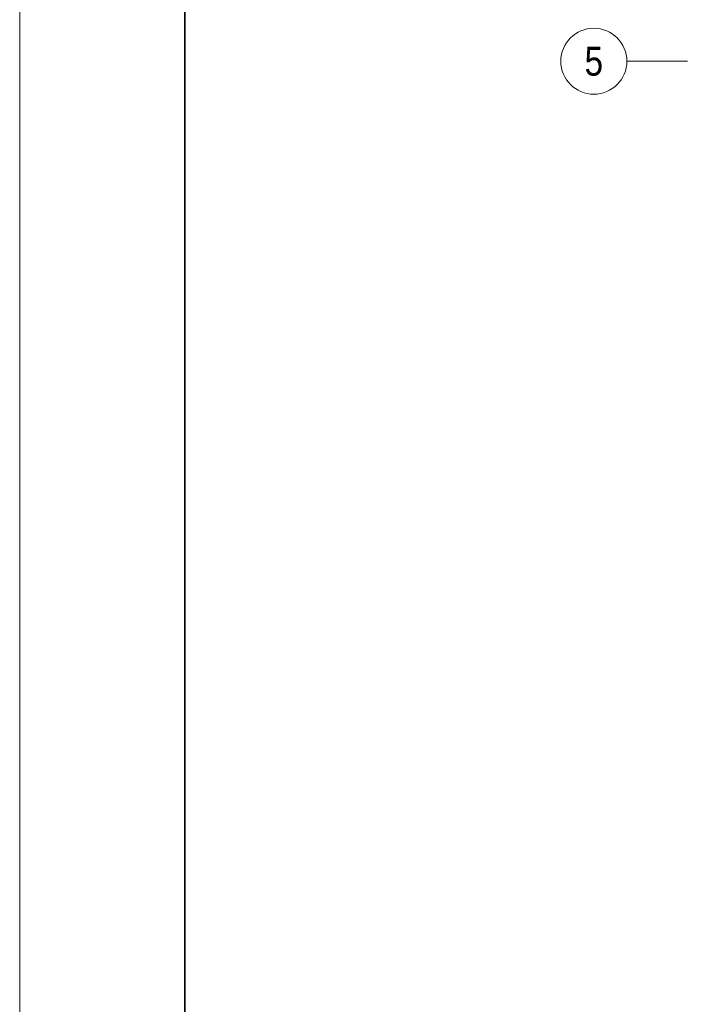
# Model space of a CAD drawing. Extents: x -620 to 300, y 62 to 1107.
# Tile 55 of 109: x -620 to -539, y 427 to 546. Entities that reach past the tile are written whole.
import ezdxf
from ezdxf.enums import TextEntityAlignment as Align
from ezdxf.lldxf.tags import DXFTag

# ---------------------------------------------------------------- set-up
doc = ezdxf.new("R2010")
doc.units = 0
doc.layers.add('iwb_Layout Achsbezeichung', color=1, linetype='Continuous', lineweight=13, true_color=0xff0000)
doc.layers.add('iwb_Plankopf Rahmen', color=7, linetype='Continuous', lineweight=35)
doc.styles.get("Standard").update_dxf_attribs({"font": 'ARIALN.TTF'})
tags = doc.linetypes.add('STRICHPUNKT2', pattern=[12.7, 6.35, -3.175, 0, -3.175]).pattern_tags.tags
tags[10:11] = [DXFTag(74, 4), DXFTag(75, 0), DXFTag(340, '0'), DXFTag(46, 0.0), DXFTag(50, 0.0), DXFTag(44, 0.0), DXFTag(45, 0.0)]
tags[8:9] = [DXFTag(74, 4), DXFTag(75, 0), DXFTag(340, '0'), DXFTag(46, 0.0), DXFTag(50, 0.0), DXFTag(44, 0.0), DXFTag(45, 0.0)]
tags[6:7] = [DXFTag(74, 4), DXFTag(75, 0), DXFTag(340, '0'), DXFTag(46, 0.0), DXFTag(50, 0.0), DXFTag(44, 0.0), DXFTag(45, 0.0)]
tags[4:5] = [DXFTag(74, 4), DXFTag(75, 0), DXFTag(340, '0'), DXFTag(46, 0.0), DXFTag(50, 0.0), DXFTag(44, 0.0), DXFTag(45, 0.0)]

msp = doc.modelspace()

# ---------------------------------------------------------------- linework, layer by layer
at = {"layer": 'iwb_Layout Achsbezeichung', "linetype": 'STRICHPUNKT2', "lineweight": 13, "ltscale": 0.39}
msp.add_line((-538.76, 540.93), (-546.09, 540.93), dxfattribs=at)
at = {"layer": 'iwb_Layout Achsbezeichung', "ltscale": 0.39}
msp.add_circle((-550.09, 540.93), 4, dxfattribs=at)
at = {"layer": 'iwb_Plankopf Rahmen', "color": 8, "lineweight": 13, "ltscale": 0.13, "true_color": 0x808080}
msp.add_lwpolyline([(300.35, 62.43), (-619.65, 62.43), (-619.65, 1107.43), (300.35, 1107.43), (300.35, 62.43)], close=True, dxfattribs=at)
at = {"layer": 'iwb_Plankopf Rahmen', "ltscale": 0.35}
msp.add_lwpolyline([(-599.65, 67.43), (-599.65, 1102.43), (295.35, 1102.43), (295.35, 67.43), (-599.65, 67.43)], close=True, dxfattribs=at)

# ---------------------------------------------------------------- texts
at = {"layer": 'iwb_Layout Achsbezeichung', "ltscale": 0.39}
msp.add_text('5', height=3.5, dxfattribs=at).set_placement((-550.09, 540.93), align=Align.MIDDLE_CENTER)

doc.saveas('drawing.dxf')
